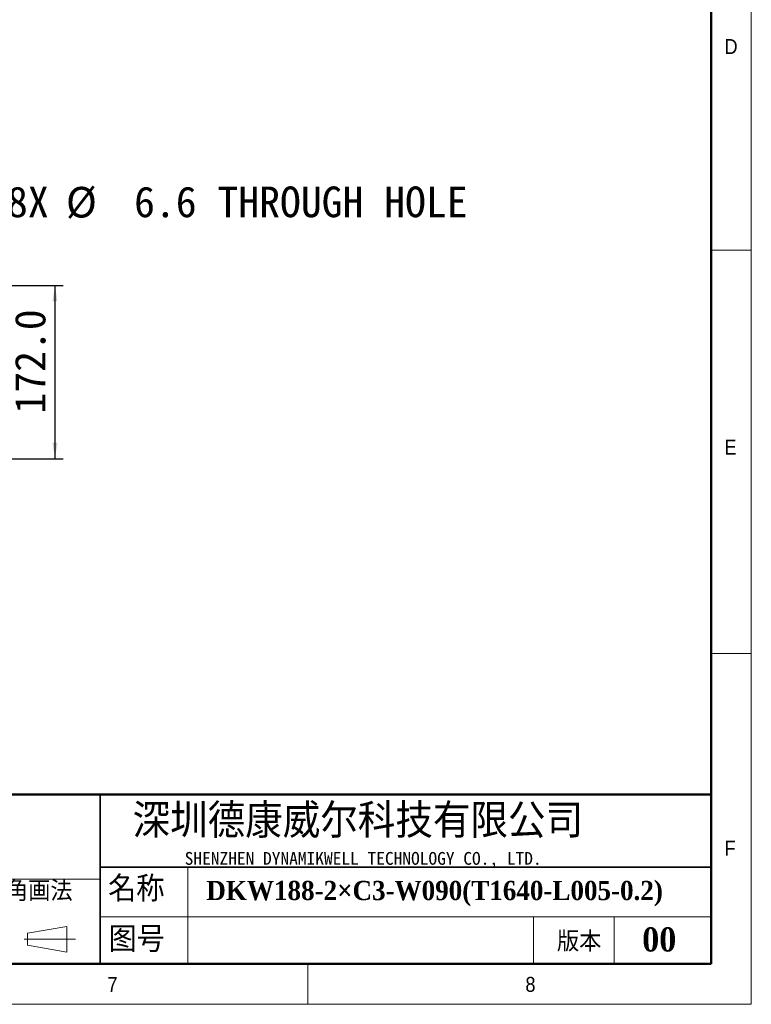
# Model space of a CAD drawing. Header units: millimetres. Extents: x 40 to 3320, y 40 to 2336.
# Tile 6 of 11: x 2594 to 3320, y 40 to 1016. Entities that reach past the tile are written whole.
import ezdxf

# ---------------------------------------------------------------- set-up
doc = ezdxf.new("R2010")
doc.units = ezdxf.units.MM
doc.header["$LTSCALE"] = 8
doc.layers.add('DIMNS', color=7, linetype='Continuous')
doc.styles.add('SLDTEXTSTYLE0', font='Gothic.ttf', dxfattribs={"width": 0.913})
doc.styles.add('SLDTEXTSTYLE1', font='timesbd.ttf', dxfattribs={"width": 0.933})
doc.styles.add('SLDTEXTSTYLE3', font='txt', dxfattribs={"bigfont": 'bigfont'})
doc.styles.add('SLDTEXTSTYLE4', font='txt', dxfattribs={"bigfont": 'bigfont'})
doc.styles.add('SLDTEXTSTYLE5', font='txt')
doc.styles.add('SLDTEXTSTYLE7', font='txt')
doc.dimstyles.new('SLDDIMSTYLE0', dxfattribs={"dimtxt": 30.4, "dimasz": 16, "dimexe": 0, "dimexo": 0.0625, "dimgap": 7.6, "dimtad": 2, "dimdec": 1, "dimrnd": 1e-09, "dimzin": 4, "dimdsep": 46, "dimtxsty": 'SLDTEXTSTYLE7', "dimsah": 1, "dimcen": 0.09, "dimadec": 0, "dimazin": 1, "dimtfac": 1, "dimtdec": 1, "dimtmove": 0, "dimatfit": 0, "dimfxl": 0, "dimfrac": 2, "dimtolj": 1, "dimtzin": 12, "dimarcsym": 0})
doc.dimstyles.new('SLDDIMSTYLE8', dxfattribs={"dimtxt": 30.4, "dimasz": 16, "dimexe": 0, "dimexo": 0.0625, "dimgap": 7.6, "dimtad": 0, "dimtih": 1, "dimtoh": 1, "dimdec": 1, "dimrnd": 1e-09, "dimzin": 12, "dimdsep": 46, "dimtxsty": 'SLDTEXTSTYLE7', "dimsah": 1, "dimcen": 0, "dimadec": 0, "dimazin": 3, "dimtfac": 1, "dimtdec": 1, "dimtofl": 0, "dimtmove": 0, "dimatfit": 3, "dimfxl": 0, "dimfrac": 2, "dimtolj": 1, "dimtzin": 12, "dimarcsym": 0})

# ---------------------------------------------------------------- blocks, each defined once
blk = doc.blocks.new('_D_26')
at = {"layer": 'DIMNS'}
for p, q in [((2482.71, 755.83), (2528.79, 835.63)), ((2528.79, 835.63), (2560.79, 835.63))]:
    blk.add_line(p, q, dxfattribs=at)
blk.add_solid([(2482.71, 755.83), (2492.79, 768.49), (2488.63, 770.89)], dxfattribs=at)
at = {"layer": 'DIMNS', "char_height": 30.4, "attachment_point": 1, "style": 'SLDTEXTSTYLE7'}
for s, insert in [('38X ', (2560.79, 850.95)), ('%%c', (2639.91, 850.65)), (' 6.6 THROUGH HOLE', (2686.88, 850.95))]:
    blk.add_mtext(s, dxfattribs=dict(at, insert=insert))
blk = doc.blocks.new('_D_27')
at = {"layer": 'DIMNS'}
for p, q in [((2497.06, 752.97), (2637.06, 752.97)), ((2629.06, 752.97), (2629.06, 580.97)), ((2497.06, 580.97), (2637.06, 580.97))]:
    blk.add_line(p, q, dxfattribs=at)
for points in [[(2629.06, 752.97), (2626.66, 736.97), (2631.46, 736.97)], [(2629.06, 580.97), (2631.46, 596.97), (2626.66, 596.97)]]:
    blk.add_solid(points, dxfattribs=at)
at = {"layer": 'DIMNS', "insert": (2589.17, 625.8), "char_height": 30.4, "attachment_point": 1, "rotation": 90, "style": 'SLDTEXTSTYLE7'}
blk.add_mtext('172.0', dxfattribs=at)

msp = doc.modelspace()

# ---------------------------------------------------------------- linework, layer by layer
at = {"color": 7, "linetype": 'Continuous', "lineweight": 18}
for p, q in [((3320, 40), (3320, 2336)), ((3280, 2296), (3280, 80)), ((3280, 788), (3320, 788)), ((3280, 388), (3320, 388)), ((2760.7398642, 176), (2760.7398642, 80)), ((2201.4758613, 164), (2674.0064972, 164)), ((2601.9065866, 110.5499805), (2640.7500893, 117.2694797)), ((2640.7500893, 117.2694797), (2640.7500893, 91.683194)), ((2674.0064972, 126.7204382), (3280, 126.7204382)), ((3104, 126.7204382), (3104, 80)), ((3184, 126.7204382), (3184, 80)), ((2601.9065866, 98.5499805), (2601.9065866, 110.5499805)), ((2598.4402248, 104.5499805), (2649.5575626, 104.5499805)), ((2601.9065866, 98.5499805), (2640.7500893, 91.683194)), ((80, 80), (3280, 80)), ((984, 80), (3280, 80)), ((2880, 80), (2880, 40)), ((40, 40), (3320, 40))]:
    msp.add_line(p, q, dxfattribs=at)
at = {"color": 7, "linetype": 'Continuous', "lineweight": 50}
for p, q in [((3280, 2296), (3280, 80)), ((3280, 248), (1464, 248)), ((80, 80), (3280, 80))]:
    msp.add_line(p, q, dxfattribs=at)
at = {"color": 7, "linetype": 'Continuous', "lineweight": 35}
for p, q in [((2674.0064972, 248), (2674.0064972, 80)), ((2674.0064972, 176), (3280, 176))]:
    msp.add_line(p, q, dxfattribs=at)

# ---------------------------------------------------------------- texts
at = {"color": 7, "linetype": 'Continuous', "lineweight": 0}
for s, insert, char_height, attachment_point, style in [('D', (3293.3333333, 997.1704528), 14.8166667, 1, 'SLDTEXTSTYLE0'), ('E', (3293.3333333, 599.9106936), 14.8166667, 1, 'SLDTEXTSTYLE0'), ('深圳德康威尔科技有限公司', (2706.035275, 238.9403364), 33.866666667, 1, 'SLDTEXTSTYLE4'), ('F', (3293.3333333, 202.2338134), 14.8166667, 1, 'SLDTEXTSTYLE0'), ('SHENZHEN DYNAMIKWELL TECHNOLOGY CO., LTD.', (2757.7422597, 191.0601178), 12.7, 1, 'SLDTEXTSTYLE5'), ('名称', (2681.7878779, 167.243517), 25.4, 1, 'SLDTEXTSTYLE3'), ('DKW188-2×C3-W090(T1640-L005-0.2)', (2779.2438769, 162.3900317), 19.05, 1, 'SLDTEXTSTYLE1'), ('图号', (2682.128891, 117.170145), 25.4, 1, 'SLDTEXTSTYLE3'), ('版本', (3127.1953082, 112.3594717), 20, 1, 'SLDTEXTSTYLE3'), ('00', (3228.6372553, 116.3460171), 24, 2, 'SLDTEXTSTYLE1'), ('7', (2681.1653799, 67.1747364), 14.8166667, 1, 'SLDTEXTSTYLE0'), ('8', (3095.8188424, 67.1747364), 14.8166667, 1, 'SLDTEXTSTYLE0')]:
    msp.add_mtext(s, dxfattribs=dict(at, insert=insert, char_height=char_height, attachment_point=attachment_point, style=style))
at = {"layer": 'DIMNS', "color": 7, "insert": (2536.4839625, 162.4328436), "char_height": 20, "attachment_point": 1, "style": 'SLDTEXTSTYLE3'}
msp.add_mtext('第三角画法', dxfattribs=at)

# ---------------------------------------------------------------- dimensions: what is measured, and where the dimension line sits
at = {"layer": 'DIMNS'}
dim = msp.add_diameter_dim_2p(p1=(2479.4119525, 750.1134467), p2=(2482.7119525, 755.8292144), text='38X <> THROUGH HOLE\\P', dimstyle='SLDDIMSTYLE8', dxfattribs=at)
dim.commit()
dim.dimension.update_dxf_attribs({"geometry": '_D_26', "text_midpoint": (2811.6390519, 835.6341115), "dimtype": 163})
dim = msp.add_linear_dim(base=(2629.0619525, 580.9713306), p1=(2486.9019525, 752.9713306), p2=(2486.9019525, 580.9713306), angle=90, dimstyle='SLDDIMSTYLE0', dxfattribs=at)
dim.commit()
dim.dimension.update_dxf_attribs({"geometry": '_D_27', "text_midpoint": (2629.0619525, 674.2240922), "dimtype": 160})

doc.saveas('drawing.dxf')
